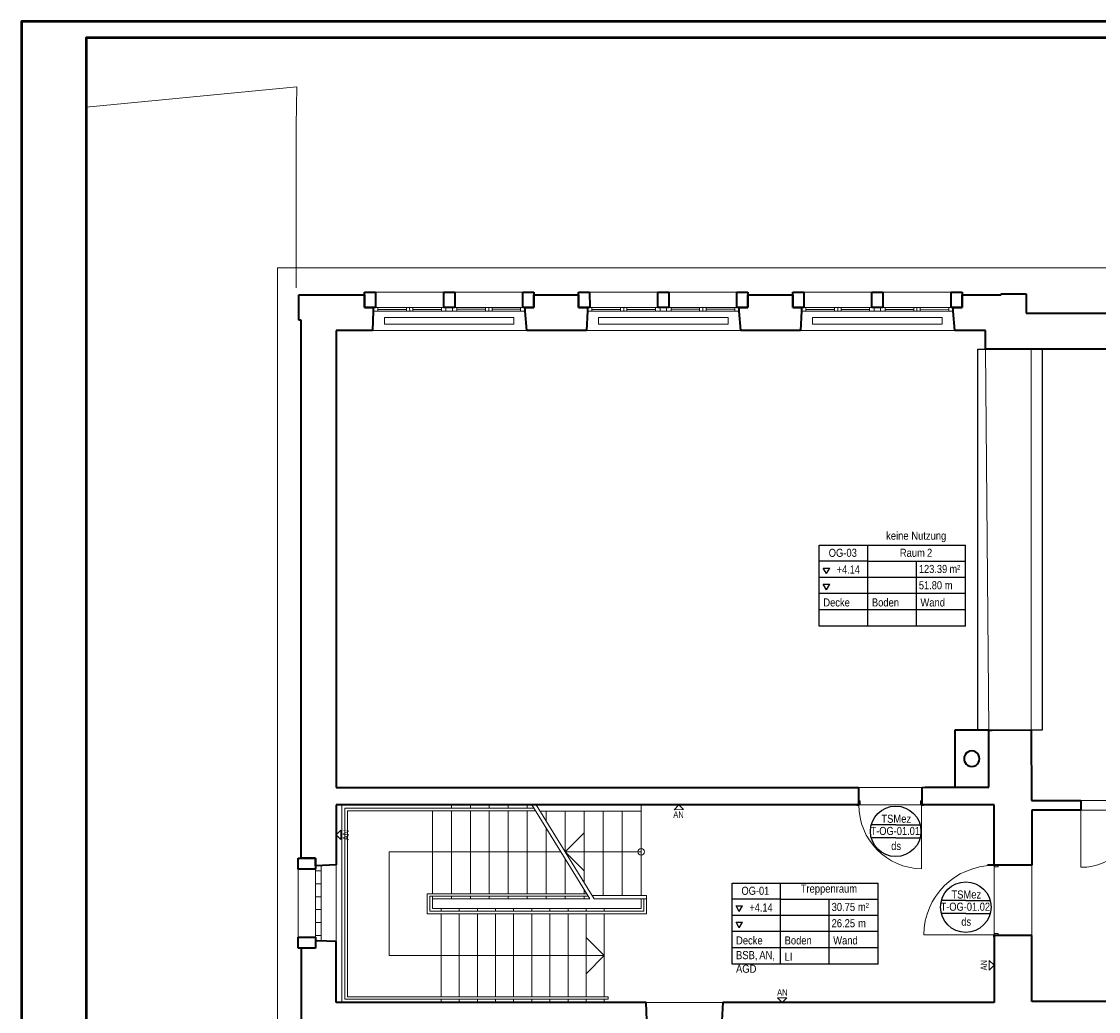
# Model space of a CAD drawing. Extents: x -155 to 515, y -70 to 524.
# Tile 2 of 9: x -155 to 177, y 218 to 524. Entities that reach past the tile are written whole.
import ezdxf
from ezdxf.lldxf.tags import DXFTag

# ---------------------------------------------------------------- set-up
doc = ezdxf.new("R2010")
doc.units = 0
doc.layers.get('0').update_dxf_attribs({"lineweight": 5})
for name, color, linetype, lineweight in [('5_OG-AUSBAU', 7, 'Continuous', 25), ('5_OG-BESTAND', 7, 'Continuous', 25), ('5_OG-HLSE', 7, 'Continuous', 25), ('5_OG-NEU', 7, 'Continuous', 25), ('5_OG-RAUM', 7, 'Continuous', 25), ('5_OG-TÜRSTEMPEL', 7, 'Continuous', 25), ('5_OG_WANDFLÄCHENMATERIAL', 7, 'Continuous', 25)]:
    doc.layers.add(name, color=color, linetype=linetype, lineweight=lineweight)
doc.layers.add('Rahmen', color=7, linetype='Continuous', lineweight=35, true_color=0x009900)
doc.styles.get("Standard").update_dxf_attribs({"font": 'arial.ttf'})
tags = doc.linetypes.add('ALL_S14', pattern=[0.002, 0.001, -0.001]).pattern_tags.tags
tags[6:7] = [DXFTag(74, 4), DXFTag(75, 0), DXFTag(340, '0'), DXFTag(46, 1.0), DXFTag(50, 0.0), DXFTag(44, 0.0), DXFTag(45, 0.0)]
tags[4:5] = [DXFTag(74, 4), DXFTag(75, 0), DXFTag(340, '0'), DXFTag(46, 1.0), DXFTag(50, 0.0), DXFTag(44, 0.0), DXFTag(45, 0.0)]
tags = doc.linetypes.add('PUNKT2_S9', pattern=[0.0005, 0, -0.0005]).pattern_tags.tags
tags[6:7] = [DXFTag(74, 4), DXFTag(75, 0), DXFTag(340, '0'), DXFTag(46, 1.0), DXFTag(50, 0.0), DXFTag(44, 0.0), DXFTag(45, 0.0)]
tags[4:5] = [DXFTag(74, 4), DXFTag(75, 0), DXFTag(340, '0'), DXFTag(46, 1.0), DXFTag(50, 0.0), DXFTag(44, 0.0), DXFTag(45, 0.0)]

# ---------------------------------------------------------------- blocks, each defined once
blk = doc.blocks.new('Referenz-A06HT28FNL', base_point=(-136.69, -45.76))
at = {"layer": '5_OG-AUSBAU', "color": 0, "lineweight": 13}
for p, q in [((3.01, 280.99), (-55.29, 280.99)), ((-55.29, 280.99), (-55.29, 221.96)), ((3.51, 280.19), (-54.49, 280.19)), ((-54.49, 280.19), (-54.49, 222.76)), ((36.21, 280.03), (5.02, 280.03)), ((-29.89, 254.59), (-29.89, 248.36)), ((19.31, 254.59), (-29.89, 254.59)), ((-29.09, 253.79), (-29.09, 249.16)), ((19.8, 253.79), (-29.09, 253.79)), ((37.81, 253.99), (21.09, 253.99)), ((37.01, 249.16), (37.01, 252.99)), ((37.81, 248.36), (37.81, 253.99)), ((-29.89, 248.36), (37.81, 248.36)), ((-29.09, 249.16), (37.01, 249.16)), ((-55.29, 221.96), (26.01, 221.96)), ((-54.49, 222.76), (26.01, 222.76)), ((26.01, 222.76), (26.01, 221.96))]:
    blk.add_line(p, q, dxfattribs=at)
at = {"layer": '5_OG-AUSBAU', "color": 0, "lineweight": 35}
blk.add_line((145.15, 263.4), (143.15, 263.4), dxfattribs=at)
at = {"layer": '5_OG-BESTAND', "color": 0, "linetype": 'ALL_S14', "lineweight": 13, "ltscale": 0.13}
for p, q in [((-135.15, 497.45), (-70.11, 503.8)), ((-70.11, 503.8), (-70.3, 491.86)), ((-70.38, 491.7), (-70.38, 441.7)), ((142.57, 422.8), (156.67, 422.8)), ((143.54, 305.08), (142.57, 422.8)), ((156.67, 422.8), (156.67, 305.14)), ((156.67, 305.14), (143.54, 305.08))]:
    blk.add_line(p, q, dxfattribs=at)
at = {"layer": '5_OG-BESTAND', "color": 0, "linetype": 'PUNKT2_S9', "lineweight": 13, "ltscale": 0.13}
for p, q in [((-76.12, 447.86), (320.48, 447.86)), ((-76.12, 201.93), (-76.12, 447.86)), ((103.27, 287.43), (122.97, 287.43)), ((171.97, 283.36), (189.61, 283.36)), ((103.4, 282.03), (122.8, 282.03)), ((171.97, 280.37), (189.61, 280.37)), ((145.15, 263.27), (145.15, 241.86)), ((156.78, 263.4), (156.78, 241.72))]:
    blk.add_line(p, q, dxfattribs=at)
at = {"layer": '5_OG-BESTAND', "color": 0, "lineweight": 35}
for p, q in [((-69.52, 431.72), (-69.52, 439.53)), ((-69.52, 439.53), (-49.46, 439.53)), ((-69.52, 431.72), (-69.52, 439.53)), ((-69.52, 439.53), (-49.46, 439.53)), ((-49.46, 439.53), (-49.22, 439.53)), ((-49.46, 439.53), (-49.22, 439.53)), ((-49.22, 440.37), (-45.82, 440.37)), ((-49.22, 435.63), (-49.22, 440.37)), ((-49.22, 439.53), (-49.22, 435.63)), ((-49.22, 439.53), (-49.22, 435.63)), ((-45.82, 440.37), (-45.82, 435.63)), ((-24.78, 440.36), (-21.38, 440.36)), ((-24.78, 435.63), (-24.78, 440.36)), ((-21.38, 440.36), (-21.38, 435.63)), ((-0.34, 440.37), (3.06, 440.37)), ((-0.34, 435.64), (-0.34, 440.37)), ((3.06, 440.37), (3.06, 435.64)), ((3.06, 435.64), (3.06, 439.53)), ((3.06, 439.53), (16.88, 439.53)), ((3.06, 435.64), (3.06, 439.53)), ((3.06, 439.53), (16.88, 439.53)), ((16.88, 440.37), (20.28, 440.37)), ((16.89, 435.63), (16.88, 440.37)), ((16.88, 439.53), (16.89, 435.63)), ((16.88, 439.53), (16.89, 435.63)), ((20.28, 440.37), (20.29, 435.63)), ((41.32, 440.36), (44.72, 440.36)), ((41.33, 435.63), (41.32, 440.36)), ((44.72, 440.36), (44.72, 435.63)), ((65.76, 440.37), (69.16, 440.37)), ((65.76, 435.64), (65.76, 440.37)), ((69.16, 440.37), (69.16, 435.64)), ((69.16, 435.64), (69.16, 439.53)), ((69.16, 439.53), (82.99, 439.53)), ((69.16, 435.64), (69.16, 439.53)), ((69.16, 439.53), (82.99, 439.53)), ((82.99, 440.37), (86.39, 440.37)), ((82.99, 435.63), (82.99, 440.37)), ((82.99, 439.53), (82.99, 435.63)), ((82.99, 439.53), (82.99, 435.63)), ((86.39, 440.37), (86.39, 435.63)), ((107.43, 440.36), (110.83, 440.36)), ((107.43, 435.63), (107.43, 440.36)), ((110.83, 440.36), (110.83, 435.63)), ((131.87, 440.37), (135.27, 440.37)), ((131.87, 435.64), (131.87, 440.37)), ((135.27, 440.37), (135.27, 435.64)), ((135.27, 435.64), (135.27, 439.53)), ((135.27, 439.53), (135.49, 439.53)), ((135.27, 435.64), (135.27, 439.53)), ((135.27, 439.53), (135.49, 439.53)), ((135.49, 439.53), (147.32, 439.53)), ((135.49, 439.53), (147.32, 439.53)), ((147.32, 439.53), (147.32, 439.87)), ((147.32, 439.87), (155.12, 439.87)), ((147.32, 439.53), (147.32, 439.87)), ((147.32, 439.87), (155.12, 439.87)), ((155.12, 439.87), (155.12, 433.84)), ((155.12, 439.87), (155.12, 433.84)), ((-45.82, 435.63), (-49.22, 435.63)), ((-49.22, 435.63), (-46.52, 435.62)), ((-49.22, 435.63), (-46.52, 435.62)), ((-46.52, 434.46), (-46.78, 428.56)), ((-46.52, 434.46), (-46.78, 428.56)), ((-46.52, 435.62), (-46.52, 434.46)), ((-46.52, 435.62), (-46.52, 434.46)), ((-21.38, 435.63), (-24.78, 435.63)), ((3.06, 435.64), (-0.34, 435.64)), ((0.36, 434.48), (0.36, 435.64)), ((0.36, 435.64), (3.06, 435.64)), ((0.36, 434.48), (0.36, 435.64)), ((0.36, 435.64), (3.06, 435.64)), ((0.88, 428.56), (0.36, 434.48)), ((0.88, 428.56), (0.36, 434.48)), ((20.29, 435.63), (16.89, 435.63)), ((16.89, 435.63), (19.59, 435.62)), ((16.89, 435.63), (19.59, 435.62)), ((19.59, 434.46), (19.32, 428.56)), ((19.59, 434.46), (19.32, 428.56)), ((19.59, 435.62), (19.59, 434.46)), ((19.59, 435.62), (19.59, 434.46)), ((44.72, 435.63), (41.33, 435.63)), ((69.16, 435.64), (65.76, 435.64)), ((66.47, 434.48), (66.47, 435.64)), ((66.47, 435.64), (69.16, 435.64)), ((66.47, 434.48), (66.47, 435.64)), ((66.47, 435.64), (69.16, 435.64)), ((66.99, 428.56), (66.47, 434.48)), ((66.99, 428.56), (66.47, 434.48)), ((86.39, 435.63), (82.99, 435.63)), ((82.99, 435.63), (85.69, 435.62)), ((82.99, 435.63), (85.69, 435.62)), ((85.69, 434.48), (85.43, 428.56)), ((85.69, 434.48), (85.43, 428.56)), ((85.69, 435.62), (85.69, 434.48)), ((85.69, 435.62), (85.69, 434.48)), ((110.83, 435.63), (107.43, 435.63)), ((135.27, 435.64), (131.87, 435.64)), ((132.57, 434.48), (132.57, 435.64)), ((132.57, 435.64), (135.27, 435.64)), ((132.57, 434.48), (132.57, 435.64)), ((132.57, 435.64), (135.27, 435.64)), ((133.1, 428.56), (132.57, 434.48)), ((133.1, 428.56), (132.57, 434.48)), ((155.12, 433.84), (185.26, 433.84)), ((155.12, 433.84), (185.26, 433.84)), ((-68.85, 431.72), (-69.52, 431.72)), ((-68.85, 431.72), (-69.52, 431.72)), ((-68.85, 265.55), (-68.85, 431.72)), ((-68.85, 265.55), (-68.85, 431.72)), ((-46.78, 428.56), (-58.01, 428.56)), ((-58.01, 428.56), (-58.01, 287.43)), ((-46.78, 428.56), (-58.01, 428.56)), ((-58.01, 428.56), (-58.01, 287.43)), ((19.32, 428.56), (0.88, 428.56)), ((19.32, 428.56), (0.88, 428.56)), ((85.43, 428.56), (66.99, 428.56)), ((85.43, 428.56), (66.99, 428.56)), ((142.57, 428.56), (133.1, 428.56)), ((142.57, 428.56), (133.1, 428.56)), ((142.57, 422.8), (142.57, 428.56)), ((142.57, 422.8), (142.57, 428.56)), ((187.34, 422.8), (142.57, 422.8)), ((187.34, 422.8), (142.57, 422.8)), ((133.05, 305.08), (133.05, 287.44)), ((143.54, 305.08), (133.05, 305.08)), ((133.05, 305.08), (133.05, 287.44)), ((143.54, 305.08), (133.05, 305.08)), ((143.54, 287.44), (143.54, 305.08)), ((143.54, 305.08), (144.54, 305.08)), ((143.54, 287.44), (143.54, 305.08)), ((143.54, 287.44), (143.54, 305.08)), ((143.54, 305.08), (144.54, 305.08)), ((143.54, 287.44), (143.54, 305.08)), ((144.54, 305.08), (156.67, 305.14)), ((144.54, 305.08), (156.67, 305.14)), ((156.67, 305.14), (156.77, 283.36)), ((156.67, 305.14), (156.77, 283.36)), ((-58.01, 287.43), (103.27, 287.43)), ((-58.01, 287.43), (103.27, 287.43)), ((103.27, 287.43), (103.27, 281.99)), ((103.27, 287.43), (103.27, 281.99)), ((122.93, 287.43), (123.92, 287.44)), ((122.93, 287.43), (123.92, 287.44)), ((122.98, 281.99), (122.93, 287.43)), ((122.98, 281.99), (122.93, 287.43)), ((123.92, 287.44), (143.54, 287.44)), ((123.92, 287.44), (143.54, 287.44)), ((133.05, 287.44), (143.54, 287.44)), ((133.05, 287.44), (143.54, 287.44)), ((156.77, 283.36), (171.97, 283.36)), ((156.77, 283.36), (171.97, 283.36)), ((171.97, 283.36), (171.97, 280.37)), ((171.97, 283.36), (171.97, 280.37)), ((103.27, 281.99), (-58.01, 281.99)), ((-58.01, 281.99), (-58.01, 263.49)), ((103.27, 281.99), (-58.01, 281.99)), ((-58.01, 281.99), (-58.01, 263.49)), ((123.92, 282), (122.98, 281.99)), ((123.92, 282), (122.98, 281.99)), ((123.92, 281.99), (123.92, 282)), ((123.92, 281.99), (123.92, 282)), ((134.15, 281.99), (123.92, 281.99)), ((134.15, 281.99), (123.92, 281.99)), ((144.94, 282.04), (134.15, 281.99)), ((144.94, 282.04), (134.15, 281.99)), ((144.94, 282.03), (144.94, 282.04)), ((144.94, 282.03), (144.94, 282.04)), ((145.15, 282.03), (144.94, 282.03)), ((145.15, 282.03), (144.94, 282.03)), ((145.15, 263.4), (145.15, 282.03)), ((145.15, 263.4), (145.15, 282.03)), ((171.97, 280.37), (156.78, 280.37)), ((156.78, 280.37), (156.78, 263.4)), ((171.97, 280.37), (156.78, 280.37)), ((156.78, 280.37), (156.78, 263.4)), ((-69.69, 262.15), (-69.69, 265.55)), ((-69.69, 265.55), (-64.37, 265.55)), ((-64.37, 265.55), (-68.85, 265.55)), ((-64.37, 265.55), (-68.85, 265.55)), ((-64.37, 265.55), (-64.37, 262.15)), ((-64.37, 263.2), (-64.37, 265.55)), ((-64.37, 263.2), (-64.37, 265.55)), ((-64.31, 263.2), (-64.37, 263.2)), ((-64.31, 263.2), (-64.37, 263.2)), ((-58.01, 263.49), (-64.31, 263.2)), ((-58.01, 263.49), (-64.31, 263.2)), ((156.78, 263.4), (145.15, 263.4)), ((156.78, 263.4), (145.15, 263.4)), ((-64.37, 262.15), (-69.69, 262.15)), ((-69.69, 237.71), (-69.69, 241.11)), ((-69.69, 241.11), (-64.36, 241.11)), ((-64.36, 241.11), (-64.36, 237.71)), ((-63.86, 240.05), (-64.36, 240.07)), ((-64.36, 240.07), (-64.36, 237.71)), ((-63.86, 240.05), (-64.36, 240.07)), ((-64.36, 240.07), (-64.36, 237.71)), ((-58.01, 239.78), (-63.86, 240.05)), ((-58.01, 239.78), (-63.86, 240.05)), ((-58.01, 220.96), (-58.01, 239.78)), ((-58.01, 220.96), (-58.01, 239.78)), ((156.78, 241.72), (145.15, 241.72)), ((145.15, 241.72), (145.15, 220.96)), ((156.78, 221.32), (156.78, 241.72)), ((-64.36, 237.71), (-69.69, 237.71)), ((-64.36, 237.71), (-68.85, 237.71)), ((-68.85, 237.71), (-68.85, 209.81)), ((-64.36, 237.71), (-68.85, 237.71)), ((-68.85, 237.71), (-68.85, 209.81)), ((37.72, 220.96), (-58.01, 220.96)), ((37.72, 220.96), (-58.01, 220.96)), ((37.98, 215.46), (37.72, 220.96)), ((37.98, 215.46), (37.72, 220.96)), ((61.42, 220.96), (61.06, 215.47)), ((61.42, 220.96), (61.06, 215.47)), ((134.05, 220.96), (61.42, 220.96)), ((134.05, 220.96), (61.42, 220.96)), ((145.15, 220.96), (134.05, 220.96)), ((174.01, 221.32), (156.78, 221.32)), ((185.86, 221.32), (174.01, 221.32))]:
    blk.add_line(p, q, dxfattribs=at)
at = {"layer": '5_OG-BESTAND', "color": 0, "lineweight": 13}
for p, q in [((-45.82, 440.37), (-24.78, 440.36)), ((-21.38, 440.36), (-0.34, 440.37)), ((20.28, 440.37), (41.32, 440.36)), ((44.72, 440.36), (65.76, 440.37)), ((86.39, 440.37), (107.43, 440.36)), ((110.83, 440.36), (131.87, 440.37)), ((-46.78, 428.56), (0.88, 428.56)), ((19.32, 428.56), (66.99, 428.56)), ((85.43, 428.56), (133.1, 428.56)), ((-56.29, 281.99), (-56.29, 220.96)), ((-28.29, 254.59), (-28.29, 280.19)), ((-22.42, 280.99), (-22.42, 281.99)), ((-22.42, 254.59), (-22.42, 280.19)), ((-16.56, 280.99), (-16.56, 281.99)), ((-16.56, 254.59), (-16.56, 280.19)), ((-10.7, 280.99), (-10.7, 281.99)), ((-10.7, 254.59), (-10.7, 280.19)), ((-4.83, 280.99), (-4.83, 281.99)), ((-4.83, 254.59), (-4.83, 280.19)), ((1.03, 280.99), (1.03, 281.99)), ((1.03, 254.59), (1.03, 280.19)), ((2.4, 281.99), (20.3, 252.99)), ((3.81, 281.99), (21.71, 252.99)), ((6.89, 276.99), (6.89, 280.03)), ((12.76, 267.49), (12.76, 280.03)), ((18.62, 257.99), (18.62, 280.03)), ((24.48, 253.99), (24.48, 280.03)), ((30.35, 253.99), (30.35, 280.03)), ((36.21, 253.99), (36.21, 281.99)), ((171.97, 280.37), (171.97, 262.73)), ((6.89, 254.59), (6.89, 274.71)), ((18.62, 273.36), (12.76, 267.49)), ((11.35, 267.49), (-41.61, 267.49)), ((-41.61, 267.49), (-41.61, 235.46)), ((36.21, 267.49), (12.76, 267.49)), ((12.76, 267.49), (18.62, 261.63)), ((-58.01, 263.49), (-58.01, 239.78)), ((12.76, 254.59), (12.76, 265.21)), ((-69.69, 262.15), (-69.69, 241.11)), ((-28.29, 252.99), (-28.29, 253.79)), ((20.3, 252.99), (-28.29, 252.99)), ((-28.29, 249.96), (-28.29, 252.99)), ((-22.42, 252.99), (-22.42, 253.79)), ((-16.56, 252.99), (-16.56, 253.79)), ((-10.7, 252.99), (-10.7, 253.79)), ((-4.83, 252.99), (-4.83, 253.79)), ((1.03, 252.99), (1.03, 253.79)), ((6.89, 252.99), (6.89, 253.79)), ((12.76, 252.99), (12.76, 253.79)), ((18.62, 254.59), (18.62, 255.71)), ((18.62, 252.99), (18.62, 253.79)), ((21.71, 252.99), (37.81, 252.99)), ((36.21, 249.96), (36.21, 252.99)), ((-28.29, 249.96), (-25.59, 249.96)), ((-25.59, 249.96), (36.21, 249.96)), ((-25.59, 249.16), (-25.59, 249.96)), ((-19.99, 249.16), (-19.99, 249.96)), ((-14.39, 249.16), (-14.39, 249.96)), ((-8.79, 249.16), (-8.79, 249.96)), ((-3.19, 249.16), (-3.19, 249.96)), ((2.41, 249.16), (2.41, 249.96)), ((8.01, 249.16), (8.01, 249.96)), ((13.61, 249.16), (13.61, 249.96)), ((19.21, 249.16), (19.21, 249.96)), ((24.81, 249.96), (24.81, 249.16)), ((-25.59, 222.76), (-25.59, 248.36)), ((-19.99, 222.76), (-19.99, 248.36)), ((-14.39, 222.76), (-14.39, 248.36)), ((-8.79, 222.76), (-8.79, 248.36)), ((-3.19, 222.76), (-3.19, 248.36)), ((2.41, 222.76), (2.41, 248.36)), ((8.01, 222.76), (8.01, 248.36)), ((13.61, 222.76), (13.61, 248.36)), ((19.21, 222.76), (19.21, 248.36)), ((24.81, 248.36), (24.81, 222.76)), ((24.81, 235.46), (19.21, 241.06)), ((-41.61, 235.46), (24.81, 235.46)), ((24.81, 235.46), (19.21, 229.86)), ((-25.59, 220.96), (-25.59, 221.96)), ((-19.99, 220.96), (-19.99, 221.96)), ((-14.39, 220.96), (-14.39, 221.96)), ((-8.79, 220.96), (-8.79, 221.96)), ((-3.19, 220.96), (-3.19, 221.96)), ((2.41, 220.96), (2.41, 221.96)), ((8.01, 220.96), (8.01, 221.96)), ((13.61, 220.96), (13.61, 221.96)), ((19.21, 220.96), (19.21, 221.96)), ((24.81, 221.96), (24.81, 220.96)), ((37.72, 220.96), (61.42, 220.96))]:
    blk.add_line(p, q, dxfattribs=at)
blk.add_circle((36.21, 267.49), 1, dxfattribs=at)
at = {"layer": '5_OG-BESTAND', "color": 0, "lineweight": 35}
for major_axis in [(2.4, 0), (2.4, 0), (-2.4, 0), (-2.4, 0)]:
    blk.add_ellipse((138.29, 296.26), major_axis=major_axis, ratio=1, start_param=0, end_param=3.141593, dxfattribs=at)
at = {"layer": '5_OG-BESTAND', "color": 0, "lineweight": 13}
blk.add_ellipse((171.97, 280.37), major_axis=(0, -17.64), ratio=1, start_param=0, end_param=1.570796, dxfattribs=at)
at = {"layer": '5_OG-HLSE', "color": 0, "linetype": 'ALL_S14', "lineweight": 13, "ltscale": 0.13}
for p, q in [((-43.08, 430.52), (-43.08, 432.52)), ((-43.08, 432.52), (-3.08, 432.52)), ((-3.08, 432.52), (-3.08, 430.52)), ((-3.08, 432.52), (-3.08, 432.52)), ((23.03, 430.52), (23.03, 432.52)), ((23.03, 432.52), (63.03, 432.52)), ((63.03, 432.52), (63.03, 430.52)), ((63.03, 432.52), (63.03, 432.52)), ((89.13, 430.52), (89.13, 432.52)), ((89.13, 432.52), (129.13, 432.52)), ((129.13, 432.52), (129.13, 430.52)), ((129.13, 432.52), (129.13, 432.52)), ((-3.08, 430.52), (-43.08, 430.52)), ((-3.08, 430.52), (-3.08, 430.52)), ((63.03, 430.52), (23.03, 430.52)), ((63.03, 430.52), (63.03, 430.52)), ((129.13, 430.52), (89.13, 430.52)), ((129.13, 430.52), (129.13, 430.52))]:
    blk.add_line(p, q, dxfattribs=at)
at = {"layer": '5_OG-NEU', "color": 0, "lineweight": 13}
for p, q in [((-9.86, 435.64), (-9.85, 434.49)), ((56.24, 435.64), (56.25, 434.48)), ((-46.52, 434.46), (-46.52, 435.62)), ((-46.52, 435.62), (-45.12, 435.62)), ((-45.12, 434.46), (-46.52, 434.46)), ((-45.12, 435.62), (-25.48, 435.63)), ((-45.12, 435.62), (-45.12, 434.46)), ((-45.12, 434.46), (-45.12, 435.62)), ((-45.12, 435.04), (-36.3, 435.05)), ((-25.48, 434.47), (-45.12, 434.46)), ((-36.3, 435.62), (-36.29, 434.46)), ((-35.3, 435.62), (-35.29, 434.47)), ((-34.3, 435.63), (-34.29, 434.47)), ((-34.3, 435.05), (-25.48, 435.05)), ((-25.48, 435.63), (-24.08, 435.63)), ((-25.48, 434.47), (-25.48, 435.63)), ((-25.48, 435.63), (-25.48, 434.47)), ((-24.08, 434.47), (-25.48, 434.47)), ((-24.08, 435.63), (-24.08, 434.47)), ((-24.08, 434.47), (-22.08, 434.47)), ((-22.08, 434.47), (-22.08, 435.63)), ((-22.08, 435.63), (-20.68, 435.63)), ((-20.68, 434.47), (-22.08, 434.47)), ((-20.68, 434.48), (-20.68, 435.64)), ((-20.68, 435.64), (-1.04, 435.64)), ((-20.68, 435.63), (-20.68, 434.47)), ((-20.68, 435.06), (-11.86, 435.06)), ((-1.04, 434.48), (-20.68, 434.48)), ((-11.86, 435.63), (-11.85, 434.47)), ((-10.86, 435.64), (-10.85, 434.48)), ((-9.86, 435.06), (-1.04, 435.06)), ((-1.04, 435.64), (-1.04, 434.48)), ((-1.04, 435.64), (0.36, 435.64)), ((-1.04, 434.48), (-1.04, 435.64)), ((0.36, 434.48), (-1.04, 434.48)), ((0.36, 435.64), (0.36, 434.48)), ((19.59, 434.46), (19.59, 435.62)), ((19.59, 435.62), (20.99, 435.62)), ((20.99, 434.46), (19.59, 434.46)), ((20.99, 435.62), (40.63, 435.63)), ((20.99, 434.46), (20.99, 435.62)), ((20.99, 435.62), (20.99, 434.46)), ((20.99, 435.04), (29.81, 435.04)), ((40.63, 434.47), (20.99, 434.46)), ((29.8, 435.62), (29.81, 434.46)), ((30.8, 435.62), (30.81, 434.47)), ((31.8, 435.63), (31.81, 434.47)), ((31.81, 435.05), (40.63, 435.05)), ((40.63, 435.63), (42.03, 435.63)), ((40.63, 434.47), (40.63, 435.63)), ((40.63, 435.63), (40.63, 434.47)), ((42.03, 434.47), (40.63, 434.47)), ((42.03, 435.63), (42.03, 434.47)), ((42.03, 434.47), (44.03, 434.47)), ((44.03, 434.47), (44.03, 435.63)), ((44.03, 435.63), (45.43, 435.63)), ((45.43, 434.47), (44.03, 434.47)), ((45.43, 434.48), (45.43, 435.64)), ((45.43, 435.64), (65.07, 435.64)), ((45.43, 435.63), (45.43, 434.47)), ((45.43, 435.06), (54.25, 435.06)), ((65.07, 434.48), (45.43, 434.48)), ((54.24, 435.63), (54.25, 434.47)), ((55.24, 435.64), (55.25, 434.48)), ((56.25, 435.06), (65.07, 435.06)), ((65.07, 435.64), (65.07, 434.48)), ((65.07, 435.64), (66.47, 435.64)), ((65.07, 434.48), (65.07, 435.64)), ((66.47, 434.48), (65.07, 434.48)), ((66.47, 435.64), (66.47, 434.48)), ((85.69, 434.46), (85.69, 435.62)), ((85.69, 435.62), (87.09, 435.62)), ((87.09, 434.46), (85.69, 434.46)), ((87.09, 435.62), (106.73, 435.63)), ((87.09, 435.62), (87.09, 434.46)), ((87.09, 434.46), (87.09, 435.62)), ((87.09, 435.04), (95.91, 435.05)), ((106.73, 434.47), (87.09, 434.46)), ((95.91, 435.62), (95.91, 434.46)), ((96.91, 435.63), (96.91, 434.47)), ((97.91, 435.63), (97.91, 434.47)), ((97.91, 435.05), (106.73, 435.05)), ((106.73, 435.63), (106.73, 434.47)), ((106.73, 435.63), (108.13, 435.63)), ((106.73, 434.47), (106.73, 435.63)), ((108.13, 434.47), (106.73, 434.47)), ((108.13, 435.63), (108.13, 434.47)), ((108.13, 434.47), (110.13, 434.47)), ((110.13, 434.47), (110.13, 435.63)), ((110.13, 435.63), (111.53, 435.63)), ((111.53, 434.47), (110.13, 434.47)), ((111.53, 434.48), (111.53, 435.64)), ((111.53, 435.64), (131.17, 435.64)), ((111.53, 435.63), (111.53, 434.47)), ((111.53, 435.05), (120.35, 435.05)), ((131.17, 434.48), (111.53, 434.48)), ((120.35, 435.62), (120.35, 434.46)), ((121.35, 435.63), (121.35, 434.47)), ((122.35, 435.64), (122.35, 434.48)), ((122.35, 435.05), (131.17, 435.06)), ((131.17, 435.64), (131.17, 434.48)), ((131.17, 435.64), (132.57, 435.64)), ((131.17, 434.48), (131.17, 435.64)), ((132.57, 434.48), (131.17, 434.48)), ((132.57, 435.64), (132.57, 434.48)), ((160.11, 305.15), (160.11, 305.15)), ((103.27, 283.31), (103.8, 283.31)), ((103.27, 283.31), (103.27, 281.99)), ((103.8, 283.31), (103.81, 282.19)), ((122.4, 283.31), (122.4, 282.19)), ((122.93, 283.31), (122.4, 283.31)), ((122.93, 283.31), (122.93, 281.99)), ((102.8, 281.99), (102.8, 281.79)), ((103.27, 281.99), (102.8, 281.99)), ((102.8, 281.99), (103.27, 281.99)), ((102.8, 281.79), (103.4, 281.79)), ((103.4, 281.79), (103.4, 282.19)), ((103.4, 282.19), (103.81, 282.19)), ((122.8, 282.19), (122.4, 282.19)), ((122.8, 281.79), (122.8, 282.19)), ((122.8, 282.03), (122.8, 262.28)), ((123.4, 281.79), (122.8, 281.79)), ((122.93, 281.99), (123.4, 281.99)), ((123.4, 281.99), (122.93, 281.99)), ((123.4, 281.99), (123.4, 281.79)), ((-62.6, 263.28), (-62.6, 239.99)), ((144.95, 263.87), (144.95, 263.27)), ((145.15, 263.87), (144.95, 263.87)), ((144.95, 263.27), (145.35, 263.27)), ((145.15, 263.4), (145.15, 263.87)), ((145.15, 263.87), (145.15, 263.4)), ((146.47, 263.4), (145.15, 263.4)), ((145.35, 263.27), (145.35, 262.87)), ((146.47, 262.87), (145.35, 262.87)), ((146.47, 263.4), (146.47, 262.87)), ((-64.37, 262.15), (-64.36, 241.11)), ((-64.36, 261.66), (-62.6, 261.66)), ((-64.36, 257.66), (-62.6, 257.66)), ((-64.36, 253.66), (-62.6, 253.66)), ((-64.36, 249.66), (-62.6, 249.66)), ((-64.36, 245.66), (-62.6, 245.66)), ((-64.36, 241.66), (-62.6, 241.66)), ((123.47, 241.86), (145.15, 241.86)), ((144.95, 241.85), (145.35, 241.86)), ((144.95, 241.25), (144.95, 241.85)), ((145.15, 241.26), (144.95, 241.26)), ((146.47, 241.72), (145.15, 241.72)), ((145.15, 241.72), (145.15, 241.26)), ((145.15, 241.26), (145.15, 241.72)), ((146.47, 242.26), (145.35, 242.26)), ((145.35, 241.86), (145.35, 242.26)), ((146.47, 241.72), (146.47, 242.26))]:
    blk.add_line(p, q, dxfattribs=at)
at = {"layer": '5_OG-NEU', "color": 0, "lineweight": -2}
for p, q in [((140.11, 305.15), (140.11, 422.8)), ((140.11, 422.8), (142.57, 422.8)), ((160.11, 305.15), (160.11, 422.8)), ((156.67, 305.14), (160.11, 305.15))]:
    blk.add_line(p, q, dxfattribs=at)
at = {"layer": '5_OG-NEU', "color": 0, "lineweight": 13}
for centre, major_axis, end_param in [((123.07, 281.94), (-19.66, 0.08), 1.56132), ((144.98, 241.76), (-0.03, 21.51), 1.564702)]:
    blk.add_ellipse(centre, major_axis=major_axis, ratio=1, start_param=0, end_param=end_param, dxfattribs=at)
at = {"layer": '5_OG-RAUM', "color": 0, "lineweight": -2}
for p, q in [((91.2, 357.25), (91.2, 362.25)), ((91.2, 362.25), (106.2, 362.25)), ((106.2, 357.25), (106.2, 362.25)), ((106.2, 362.25), (136.3, 362.25)), ((136.3, 337.25), (136.3, 362.25)), ((91.2, 337.25), (91.2, 357.25)), ((106.2, 357.25), (91.2, 357.25)), ((106.2, 337.25), (106.2, 357.25)), ((106.2, 357.25), (136.3, 357.25)), ((121.2, 337.25), (121.2, 357.25)), ((93.43, 353.43), (92.43, 355.17)), ((92.43, 355.17), (94.43, 355.17)), ((93.43, 353.43), (94.43, 355.17)), ((136.3, 352.25), (91.2, 352.25)), ((93.43, 348.43), (92.43, 350.17)), ((92.43, 350.17), (94.43, 350.17)), ((93.43, 348.43), (94.43, 350.17)), ((136.3, 347.25), (91.2, 347.25)), ((136.3, 342.25), (91.2, 342.25)), ((136.3, 337.25), (91.2, 337.25)), ((64.26, 252.87), (64.26, 257.87)), ((64.26, 257.87), (79.26, 257.87)), ((79.26, 252.87), (79.26, 257.87)), ((79.26, 257.87), (109.36, 257.87)), ((109.36, 232.87), (109.36, 257.87)), ((64.26, 232.87), (64.26, 252.87)), ((79.26, 252.87), (64.26, 252.87)), ((79.26, 232.87), (79.26, 252.87)), ((79.26, 252.87), (109.36, 252.87)), ((94.26, 232.87), (94.26, 252.87)), ((66.49, 249.06), (65.49, 250.79)), ((65.49, 250.79), (67.49, 250.79)), ((66.49, 249.06), (67.49, 250.79)), ((109.36, 247.87), (64.26, 247.87)), ((109.36, 242.87), (64.26, 242.87)), ((66.49, 244.06), (65.49, 245.79)), ((65.49, 245.79), (67.49, 245.79)), ((66.49, 244.06), (67.49, 245.79)), ((109.36, 237.87), (64.26, 237.87)), ((109.36, 232.87), (64.26, 232.87))]:
    blk.add_line(p, q, dxfattribs=at)
at = {"layer": '5_OG-TÜRSTEMPEL', "color": 0, "lineweight": -2}
for p, q in [((114.8, 275.83), (107.26, 275.83)), ((114.8, 275.83), (122.34, 275.83)), ((114.8, 271.83), (107.26, 271.83)), ((114.8, 271.83), (122.34, 271.83)), ((136.43, 252.44), (128.89, 252.44)), ((136.43, 252.44), (143.97, 252.44)), ((136.43, 248.44), (128.89, 248.44)), ((136.43, 248.44), (143.97, 248.44))]:
    blk.add_line(p, q, dxfattribs=at)
for centre in [(114.8, 273.83), (136.43, 250.44)]:
    blk.add_circle(centre, 7.8, dxfattribs=at)
at = {"layer": '5_OG_WANDFLÄCHENMATERIAL', "color": 0, "lineweight": 18}
for p, q in [((47.8, 282.01), (46.33, 280.53)), ((49.28, 280.54), (46.33, 280.53)), ((47.8, 282.01), (49.28, 280.54)), ((-58.01, 272.74), (-56.54, 274.21)), ((-58.01, 272.74), (-56.54, 271.27)), ((-56.54, 274.21), (-56.54, 271.27)), ((143.68, 230.99), (143.68, 233.93)), ((145.15, 232.46), (143.68, 233.93)), ((145.15, 232.46), (143.68, 230.99)), ((79.74, 220.96), (78.27, 222.43)), ((78.27, 222.43), (81.21, 222.43)), ((79.74, 220.96), (81.21, 222.43))]:
    blk.add_line(p, q, dxfattribs=at)
at = {"layer": '5_OG-RAUM', "color": 0, "lineweight": -2, "char_height": 2.5, "attachment_point": 1}
for s, insert in [('{\\W0.83;\\fArial;keine}', (111.84, 366.4)), ('{\\W0.83;\\fArial;Nutzung}', (119.61, 366.4)), ('{\\W0.83;\\fArial;OG-03}', (94.1, 361.12)), ('{\\W0.83;\\fArial;Raum}', (116.07, 361.12)), ('{\\W0.83;\\fArial;2}', (124.46, 361.12)), ('{\\W0.81;\\fArial;+4.14}', (96.56, 355.95)), ('{\\W0.82;\\fArial;123.39}', (121.94, 356.12)), ('{\\W0.82;\\fArial;m²}', (131.37, 356.12)), ('{\\W0.82;\\fArial;51.80}', (121.94, 351.09)), ('{\\W0.82;\\fArial;m}', (129.97, 351.09)), ('{\\W0.83;\\fArial;Decke}', (92.43, 345.79)), ('{\\W0.83;\\fArial;Boden}', (107.43, 345.79)), ('{\\W0.83;\\fArial;Wand}', (122.43, 345.79)), ('{\\W0.82;\\fArial;OG-01}', (67.16, 256.74)), ('{\\W0.83;\\fArial;Treppenraum}', (85.47, 257.4)), ('{\\W0.81;\\fArial;+4.14}', (69.62, 251.57)), ('{\\W0.83;\\fArial;30.75}', (95, 251.74)), ('{\\W0.83;\\fArial;m²}', (103.13, 251.74)), ('{\\W0.83;\\fArial;26.25}', (95, 246.71)), ('{\\W0.83;\\fArial;m}', (103.17, 246.71)), ('{\\W0.83;\\fArial;Decke}', (65.49, 241.41)), ('{\\W0.83;\\fArial;Boden}', (80.49, 241.41)), ('{\\W0.83;\\fArial;Wand}', (95.49, 241.41)), ('{\\W0.83;\\fArial;BSB,}', (65.49, 236.86)), ('{\\W0.83;\\fArial;AN,}', (72.68, 236.86)), ('{\\W0.82;\\fArial;LI}', (80.49, 236.37)), ('{\\W0.83;\\fArial;AGD}', (65.49, 232.66))]:
    blk.add_mtext(s, dxfattribs=dict(at, insert=insert))
at = {"layer": '5_OG-TÜRSTEMPEL', "color": 0, "lineweight": -2, "char_height": 2.5, "attachment_point": 1}
for s, insert in [('{\\W0.83;\\fArial;TSMez}', (110.37, 278.98)), ('{\\W0.82;\\fArial;T-OG-01.01}', (107.02, 275.21)), ('{\\W0.83;\\fArial;ds}', (113.39, 270.58)), ('{\\W0.83;\\fArial;TSMez}', (132, 255.59)), ('{\\W0.82;\\fArial;T-OG-01.02}', (128.65, 251.81)), ('{\\W0.83;\\fArial;ds}', (135.03, 247.19))]:
    blk.add_mtext(s, dxfattribs=dict(at, insert=insert))
at = {"layer": '5_OG_WANDFLÄCHENMATERIAL', "color": 0, "lineweight": 18, "char_height": 2, "attachment_point": 1}
for insert, rotation in [((46.12, 280), 0.0256), ((-56.01, 271.06), 90.0256), ((141.01, 230.89), 90.0256), ((78.17, 225.09), 0.0256)]:
    blk.add_mtext('{\\W0.83;\\fArial;AN}', dxfattribs=dict(at, insert=insert, rotation=rotation))

msp = doc.modelspace()

# ---------------------------------------------------------------- linework, layer by layer
at = {"layer": 'Rahmen', "lineweight": 50, "ltscale": 0.5}
for points in [[(514.85, -70.06), (514.85, 523.94), (-155.15, 523.94), (-155.15, -70.06), (164.85, -70.06), (414.85, -70.06), (514.85, -70.06)], [(509.85, -65.06), (509.85, 518.94), (-135.15, 518.94), (-135.15, -65.06), (159.85, -65.06), (409.85, -65.06), (509.85, -65.06)]]:
    msp.add_lwpolyline(points, close=True, dxfattribs=at)

# ---------------------------------------------------------------- block references
at = {"color": 251, "lineweight": 25, "ltscale": 0.25, "true_color": 0x585858}
msp.add_blockref('Referenz-A06HT28FNL', (-136.69, -45.76), dxfattribs=at)

doc.saveas('drawing.dxf')
